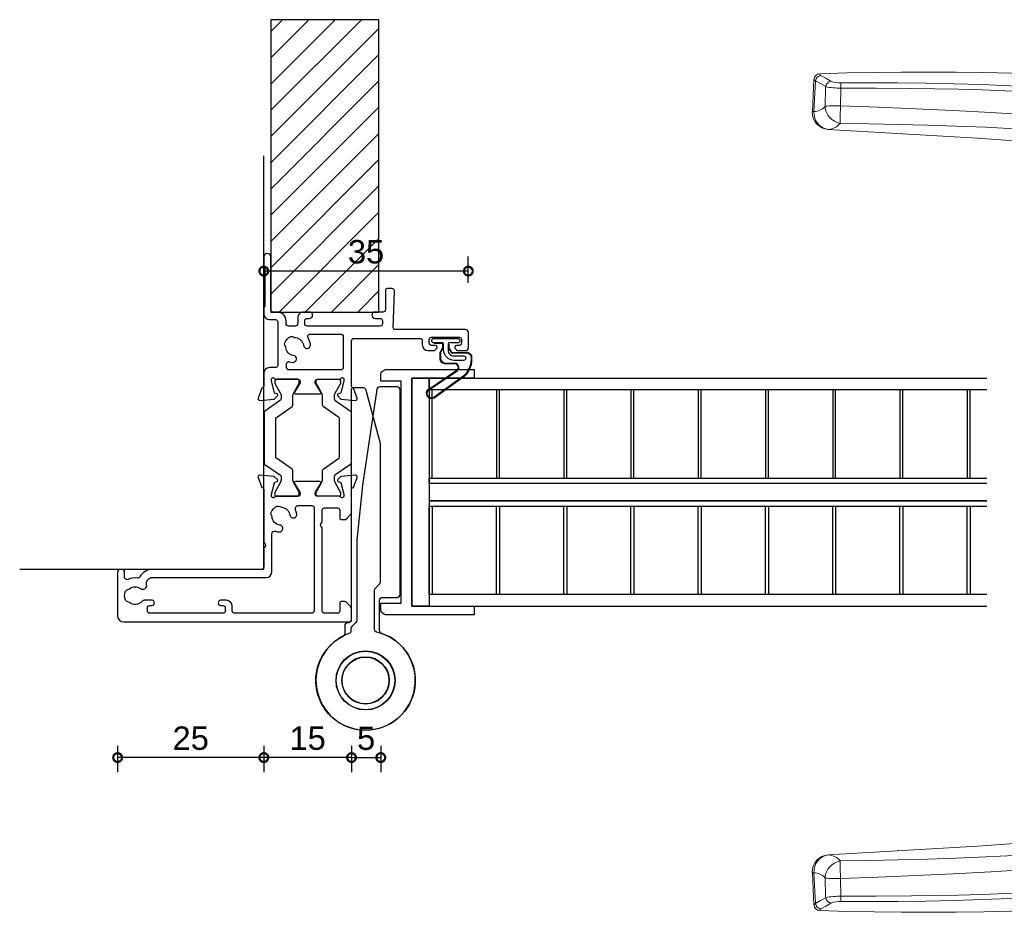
# Model space of a CAD drawing. Header units: millimetres. Extents: x 80 to 17288, y -2623 to 7492.
# Tile 18 of 125: x 4569 to 4737, y -2449 to -2297. Entities that reach past the tile are written whole.
import ezdxf

# ---------------------------------------------------------------- set-up
doc = ezdxf.new("R2010")
doc.units = ezdxf.units.MM
for name, color, linetype in [('Extrusion', 2, 'Continuous'), ('Gray', 8, 'Continuous'), ('Gussets', 1, 'Continuous'), ('polyamide', 6, 'Continuous')]:
    doc.layers.add(name, color=color, linetype=linetype)
doc.layers.add('UNO-Dark Grey', color=7, linetype='Continuous', lineweight=13, true_color=0x44474e)
doc.styles.add('UNO Text', font='arial.ttf')
doc.dimstyles.new('UNO', dxfattribs={"dimtxt": 2, "dimasz": 1.5, "dimexe": 1.25, "dimexo": 0.625, "dimtad": 1, "dimdec": 1, "dimzin": 9, "dimtxsty": 'UNO Text', "dimblk": 'DOTSMALL', "dimcen": 2.5, "dimadec": 0, "dimazin": 0, "dimtfac": 1, "dimtdec": 1, "dimtmove": 0, "dimatfit": 3, "dimfxl": 1, "dimfxlon": 1, "dimarcsym": 0})

# ---------------------------------------------------------------- blocks, each defined once
blk = doc.blocks.new('_DotSmall')
at = {"color": 0, "linetype": 'ByBlock', "const_width": 0.5}
blk.add_lwpolyline([(-0.0625, 0, 1), (0.0625, 0, 1)], format="xyb", close=True, dxfattribs=at)
blk = doc.blocks.new('*D396')
at = {"color": 0, "lineweight": -2, "transparency": 16777216}
for p, q in [((4610.58, -2341.7), (4610.58, -2337.2)), ((4645.56, -2341.7), (4645.56, -2337.2)), ((4645.56, -2339.7), (4610.58, -2339.7))]:
    blk.add_line(p, q, dxfattribs=at)
at = {"layer": 'Defpoints', "color": 0, "transparency": 16777216}
for p in [(4610.58, -2339.7), (4610.58, -2345.95), (4645.56, -2364.45)]:
    blk.add_point(p, dxfattribs=at)
at = {"color": 0, "lineweight": -2, "transparency": 16777216, "xscale": 3, "yscale": 3, "zscale": 3, "rotation": 180}
blk.add_blockref('_DotSmall', (4610.58, -2339.7), dxfattribs=at)
at = {"color": 0, "lineweight": -2, "transparency": 16777216, "xscale": 3, "yscale": 3, "zscale": 3}
blk.add_blockref('_DotSmall', (4645.56, -2339.7), dxfattribs=at)
at = {"color": 0, "transparency": 16777216, "insert": (4628.07, -2336.41), "char_height": 4, "attachment_point": 5, "style": 'UNO Text'}
blk.add_mtext('35', dxfattribs=at)
blk = doc.blocks.new('*D397')
at = {"color": 0, "lineweight": -2, "transparency": 16777216}
for p, q in [((4610.58, -2420.89), (4610.58, -2425.39)), ((4625.58, -2420.89), (4625.58, -2425.39)), ((4625.58, -2422.89), (4610.58, -2422.89))]:
    blk.add_line(p, q, dxfattribs=at)
at = {"layer": 'Defpoints', "color": 0, "transparency": 16777216}
for p in [(4610.58, -2345.95), (4625.58, -2365.35), (4610.58, -2422.89)]:
    blk.add_point(p, dxfattribs=at)
at = {"color": 0, "lineweight": -2, "transparency": 16777216, "xscale": 3, "yscale": 3, "zscale": 3, "rotation": 180}
blk.add_blockref('_DotSmall', (4610.58, -2422.89), dxfattribs=at)
at = {"color": 0, "lineweight": -2, "transparency": 16777216, "xscale": 3, "yscale": 3, "zscale": 3}
blk.add_blockref('_DotSmall', (4625.58, -2422.89), dxfattribs=at)
at = {"color": 0, "transparency": 16777216, "insert": (4618.08, -2419.6), "char_height": 4, "attachment_point": 5, "style": 'UNO Text'}
blk.add_mtext('15', dxfattribs=at)
blk = doc.blocks.new('*D398')
at = {"color": 0, "lineweight": -2, "transparency": 16777216}
for p, q in [((4585.58, -2420.89), (4585.58, -2425.39)), ((4610.58, -2420.89), (4610.58, -2425.39)), ((4610.58, -2422.89), (4585.58, -2422.89))]:
    blk.add_line(p, q, dxfattribs=at)
at = {"layer": 'Defpoints', "color": 0, "transparency": 16777216}
for p in [(4610.58, -2345.95), (4585.58, -2395.53), (4585.58, -2422.89)]:
    blk.add_point(p, dxfattribs=at)
at = {"color": 0, "lineweight": -2, "transparency": 16777216, "xscale": 3, "yscale": 3, "zscale": 3, "rotation": 180}
blk.add_blockref('_DotSmall', (4585.58, -2422.89), dxfattribs=at)
at = {"color": 0, "lineweight": -2, "transparency": 16777216, "xscale": 3, "yscale": 3, "zscale": 3}
blk.add_blockref('_DotSmall', (4610.58, -2422.89), dxfattribs=at)
at = {"color": 0, "transparency": 16777216, "insert": (4598.08, -2419.6), "char_height": 4, "attachment_point": 5, "style": 'UNO Text'}
blk.add_mtext('25', dxfattribs=at)
blk = doc.blocks.new('521000')
at = {"layer": 'Extrusion'}
for points in [[(51, 28.8), (51.5, 28.8, -0.414214), (53, 27.3), (53, 26.6, 0.414214), (53.4, 26.2), (62.41, 26.2, -0.986364), (62.41, 25), (61, 25, -0.198912), (60.79, 25.09), (60.77, 25.11, 0.198912), (60.55, 25.2), (54.07, 25.2, 0.198912), (53.86, 25.11), (53.84, 25.09, -0.198962), (53.63, 25), (52.7, 25, -0.41415), (51.7, 26), (51.7, 27, 0.414214), (51.3, 27.4), (43.9, 27.4, 0.414214), (43.5, 27), (43.5, 26, -0.41422), (42.5, 25), (40.3, 25, 0.414157), (40, 24.7), (40, 24.64), (38.3, 24.02, -0.548619), (37.9, 24.33), (38.12, 26.8), (38.66, 27.34, -0.57735), (38.99, 27.25), (39.07, 26.97, 0.267949), (39.21, 26.83), (41.16, 26.31, 0.065543), (41.24, 26.3), (41.5, 26.3, 0.767227), (41.65, 26.86, -0.267949), (41.5, 27.12), (41.5, 30.9, 0.414214), (41.2, 31.2), (40.89, 31.2), (39.3, 30.23, -0.579702), (39, 30.4), (39, 34.6, -0.576766), (39.3, 34.77), (40.89, 33.8), (41.2, 33.8, 0.414214), (41.5, 34.1), (41.5, 37.88, -0.267949), (41.65, 38.14, 0.767227), (41.5, 38.7), (41.24, 38.7, 0.065543), (41.16, 38.69), (39.21, 38.17, 0.267949), (39.07, 38.02), (38.99, 37.75, -0.57735), (38.66, 37.66), (38.12, 38.2), (37.9, 40.67, -0.548619), (38.3, 40.98), (40, 40.36), (40, 40.3, 0.414157), (40.3, 40), (48.1, 40, 0.414217), (48.5, 40.4), (48.5, 51.7, 0.414214), (48.1, 52.1), (47.4, 52.1, -0.414193), (46.4, 53.1), (46.4, 53.97, -0.2), (46.55, 54.32), (46.79, 54.56, -0.2), (47, 54.65, -0.41), (47.3, 54.35), (47.3, 53.7, 0.414189), (47.7, 53.3), (48.3, 53.3, 0.414214), (48.7, 53.7), (48.7, 58.4, 0.414214), (48.3, 58.8), (47.7, 58.8, 0.41418), (47.3, 58.4), (47.3, 58.1), (47.3, 57.95, -0.41), (47, 57.65, -0.2), (46.79, 57.74), (46.55, 57.98, -0.2), (46.4, 58.33), (46.4, 59.5, -0.41), (46.9, 60), (49.5, 60, -0.41), (50, 59.5), (50, 47.44, 0.425129), (50.31, 47.14), (56.45, 47.36, -0.4453), (57, 46.87), (57, 46.1, -0.414214), (56.7, 45.8), (53.4, 45.8, 0.41428), (53, 45.4), (53, 44.05, -1), (51.9, 44.05), (51.9, 44.9, 0.414129), (51.5, 45.3), (51, 45.3, 0.414234), (50.6, 44.9), (50.6, 32.4, 0.414214), (51, 32), (51.5, 32, 0.414205), (51.9, 32.4), (51.9, 32.8, -0.996705), (53, 32.8), (53, 31.8, -0.414566), (52, 30.8), (51, 30.8, 0.414214), (50.6, 30.4), (50.6, 29.2, 0.414213)], [(21.5, 27.12, -0.267769), (21.35, 26.86, 0.76736), (21.5, 26.3), (21.76, 26.3, 0.065543), (21.84, 26.31), (23.79, 26.83, 0.267949), (23.93, 26.97), (24.01, 27.25, -0.57735), (24.34, 27.34), (24.88, 26.8), (25.1, 24.33, -0.548619), (24.7, 24.02), (23, 24.64), (23, 24.7, 0.414071), (22.7, 25), (13.6, 25), (13.45, 25.15, 0.414214), (12.75, 25.15), (12.6, 25), (9.4, 25, 0.414214), (9, 24.6), (9, 5.93, -0.277503), (7.71, 3.81, 0.316398), (7.5, 3.4, -0.138989), (7.26, 1.76, 0.543442), (7.63, 1.2), (8.5, 1.2, -0.414081), (9, 0.7), (9, 0.5, -0.414214), (8.5, 0), (1, 0, -0.414213), (0, 1), (0, 39.7, -0.414214), (0.3, 40), (2.29, 40, -0.198912), (2.65, 39.85), (3.35, 39.15, -0.198913), (3.5, 38.79), (3.5, 38.3, -0.414214), (3.2, 38), (1.9, 38, 0.414214), (1.5, 37.6), (1.5, 35.4, 0.414214), (1.9, 35), (16.1, 35), (16.25, 34.85, 0.414214), (16.95, 34.85), (17.1, 35), (19.1, 35, 0.414214), (19.5, 35.4), (19.5, 37.6, 0.414214), (19.1, 38), (17.8, 38, -0.414214), (17.5, 38.3), (17.5, 38.79, -0.2), (17.65, 39.15), (18.35, 39.85, -0.2), (18.71, 40), (22.7, 40, 0.414071), (23, 40.3), (23, 40.36), (24.7, 40.98, -0.548619), (25.1, 40.67), (24.88, 38.2), (24.34, 37.66, -0.57735), (24.01, 37.75), (23.93, 38.02, 0.267949), (23.79, 38.17), (21.84, 38.69, 0.065543), (21.76, 38.7), (21.5, 38.7, 0.76736), (21.35, 38.14, -0.267949), (21.5, 37.88), (21.5, 34.1, 0.414214), (21.8, 33.8), (22.02, 33.8, 0.137872), (22.17, 33.84), (23.7, 34.77, -0.585524), (24, 34.6), (24, 30.4, -0.585524), (23.7, 30.23), (22.17, 31.16, 0.137872), (22.02, 31.2), (21.8, 31.2, 0.414214), (21.5, 30.9)], [(2.7, 19.6, -0.414202), (3.7, 18.6), (3.7, 17.6, -0.889365), (2.8, 17.6), (2.8, 18, 0.414214), (2.4, 18.4), (1.9, 18.4, 0.414202), (1.5, 18), (1.5, 5.5, 0.414213), (1.9, 5.1), (2.4, 5.1, 0.414215), (2.8, 5.5), (2.8, 5.9, -0.889355), (3.7, 5.9), (3.7, 4.61, -0.219162), (3.49, 4.15, 0.403571), (3.32, 2.03, -0.12305), (3.46, 1.72, 0.239134), (3.74, 1.37, 0.221126), (5.26, 1.37, 0.239134), (5.54, 1.72, -0.12305), (5.68, 2.03, 0.347448), (5.72, 3.93, -0.702074), (6.38, 4.96, 0.481745), (7.6, 5.94), (7.6, 25.4, -0.414156), (8.6, 26.4), (15.04, 26.4, 0.513003), (15.51, 27.06, -0.048433), (15.39, 27.57, -1.000832), (16.58, 27.73, 0.348271), (17.95, 26.41, -0.12305), (18.27, 26.3, 0.239134), (18.72, 26.24, 0.221428), (19.79, 27.31, 0.239134), (19.74, 27.76, -0.12305), (19.62, 28.08, 0.348271), (18.3, 29.45, -1.000832), (18.46, 30.64, -0.070793), (19.2, 30.43, 0.541477), (19.9, 30.89), (19.9, 33.2, 0.414214), (19.5, 33.6), (1.9, 33.6, 0.414214), (1.5, 33.2), (1.5, 20, 0.414214), (1.9, 19.6)]]:
    blk.add_lwpolyline(points, format="xyb", close=True, dxfattribs=at)
blk.add_lwpolyline([(48.58, 32.57, 0.59317), (49.2, 32.9), (49.2, 38.2, 0.414223), (48.8, 38.6), (43.48, 38.6, 0.40033), (43.1, 38.2), (43.1, 29.3, 0.414214), (43.5, 28.9), (44.13, 28.9, 0.510119), (44.51, 29.42, -0.046438), (44.4, 29.92, -0.995868), (45.59, 30.07, 0.348271), (46.96, 28.75, -0.12305), (47.28, 28.63, 0.239134), (47.72, 28.58, 0.221428), (48.8, 29.65, 0.239134), (48.74, 30.1, -0.12305), (48.63, 30.42, 0.348271), (47.31, 31.79, -1.000832), (47.47, 32.98, -0.110255), (48.58, 32.57)], format="xyb", dxfattribs=at)
blk.add_lwpolyline([(21.5, 27.73), (21.5, 27.73)], close=True, dxfattribs=at)
at = {"layer": 'polyamide'}
for points in [[(21.9, 33.94), (22.11, 33.94, 0.131652), (22.21, 33.97), (23.79, 34.88, -0.131652), (24.39, 35.04), (25.88, 35.04, 0.244698), (26.13, 35.17), (28.01, 37.85, -0.244698), (28.18, 37.94), (34.82, 37.94, -0.244698), (34.99, 37.85), (36.87, 35.17, 0.244698), (37.11, 35.04), (38.61, 35.04, -0.131652), (39.21, 34.88), (40.84, 33.94), (41.2, 33.94, 0.414214), (41.5, 34.24), (41.5, 37.74, 0.414214), (41.1, 38.14), (40.89, 38.14, 0.131652), (40.79, 38.11), (39.21, 37.2, -0.131652), (38.61, 37.04), (38.16, 37.04, -0.244698), (37.91, 37.17), (36.06, 39.81, 0.244698), (35.81, 39.94), (27.19, 39.94, 0.244698), (26.94, 39.81), (25.09, 37.17, -0.103471), (25, 37.08, -0.13774), (24.84, 37.04), (24.39, 37.04, -0.131652), (23.79, 37.2), (22.16, 38.14), (21.8, 38.14, 0.414998), (21.5, 37.84), (21.5, 34.34, 0.414214)], [(21.9, 31.06), (22.11, 31.06, -0.131652), (22.21, 31.03), (23.79, 30.12, 0.131652), (24.39, 29.96), (25.88, 29.96, -0.244698), (26.13, 29.83), (28.01, 27.15, 0.244698), (28.18, 27.06), (34.82, 27.06, 0.244698), (34.99, 27.15), (36.87, 29.83, -0.244698), (37.11, 29.96), (38.61, 29.96, 0.131652), (39.21, 30.12), (40.84, 31.06), (41.2, 31.06, -0.414214), (41.5, 30.76), (41.5, 27.26, -0.414214), (41.1, 26.86), (40.89, 26.86, -0.131652), (40.79, 26.89), (39.21, 27.8, 0.131652), (38.61, 27.96), (38.16, 27.96, 0.244698), (37.91, 27.83), (36.06, 25.19, -0.244698), (35.81, 25.06), (27.19, 25.06, -0.244698), (26.94, 25.19), (25.09, 27.83, 0.103471), (25, 27.92, 0.13774), (24.84, 27.96), (24.39, 27.96, 0.131652), (23.79, 27.8), (22.16, 26.86), (21.8, 26.86, -0.414998), (21.5, 27.16), (21.5, 30.66, -0.414214)]]:
    blk.add_lwpolyline(points, format="xyb", close=True, dxfattribs=at)
blk = doc.blocks.new('QLON48800')
at = {"layer": 'Gussets'}
for points in [[(-1.01, -0.51), (-1.47, -0.51, 0.131652), (-1.59, -0.54), (-2.27, -0.93, 0.267949), (-2.4, -1.15), (-2.37, -3.74, -0.330082), (-3.25, -4.42), (-3.54, -4.42, -0.242084), (-6.8, -2.75), (-10.2, 2.02, -0.840847), (-8.77, 3.05), (-5.44, -1.86, 0.252571), (-4.92, -2.15), (-4.92, -2.15, 0.376647), (-4.36, -1.52), (-4.39, -0.03, -0.414214), (-3.39, 0.97), (-2.4, 0.97, -0.131652), (-2.27, 0.93), (-1.59, 0.54, 0.131652), (-1.47, 0.51), (-1.01, 0.51, 0.414214), (-0.88, 0.63), (-0.88, 2.02)], [(-1.11, -0.41), (-1.47, -0.41, 0.131652), (-1.64, -0.45), (-2.32, -0.85, 0.268481), (-2.5, -1.15), (-2.47, -3.72, -0.325102), (-3.25, -4.32), (-3.54, -4.32, -0.242084), (-6.71, -2.69), (-10.12, 2.07, -0.831226), (-8.85, 2.99), (-5.53, -1.92, 0.254578), (-4.91, -2.25, 0.379612), (-4.26, -1.51), (-4.29, -0.03, -0.413856), (-3.39, 0.87), (-2.4, 0.87, -0.131652), (-2.32, 0.85), (-1.64, 0.45, 0.131652), (-1.47, 0.41), (-1.01, 0.41, 0.414214), (-0.78, 0.63), (-0.78, 1.92)]]:
    blk.add_lwpolyline(points, format="xyb", dxfattribs=at)
blk.add_lwpolyline([(0, 2.02), (0, -2.02, -1), (-0.76, -2.02), (-0.76, -0.63, 0.414214), (-1.01, -0.38), (-2, -0.38, 0.414214), (-3, -1.38), (-3, -3.02, -1), (-3.76, -3.02), (-3.76, -1.42, -0.414214), (-1.96, 0.38), (-1.01, 0.38, 0.414214), (-0.76, 0.63), (-0.76, 2.02, -1)], format="xyb", close=True, dxfattribs=at)
blk = doc.blocks.new('HD Handle')
at = {"color": 7, "linetype": 'Continuous'}
for p, q in [((45.58, 112.08), (51.08, 111.8)), ((6.79, 13.7), (0, 14.9)), ((0, 14.9), (0, 14.15)), ((0, -14.15), (0, 14.15)), ((8.84, 12.87), (15.6, 11.43)), ((16, 11.07), (16, 0.09)), ((16, -10.95), (16, 10.95)), ((43.63, 9.67), (43.65, 9.68)), ((-0.3, 6.97), (-0.3, 3.67)), ((-0.24, 7.11), (0, 7.35)), ((35.73, 6.98), (34.09, 6.44)), ((-3, 3.62), (0, 3.68)), ((-3, -3.62), (-3, 3.62)), ((16, 0.09), (16, -10.89)), ((16.26, 0.09), (16.26, 0.09)), ((45.4, -0.23), (31.02, -5.62)), ((0, -3.68), (-3, -3.62)), ((-0.3, -3.67), (-0.3, -6.97)), ((0, -7.35), (-0.24, -7.11)), ((15.6, -11.43), (8.84, -12.87)), ((0, -14.9), (6.79, -13.7)), ((0, -14.15), (0, -14.9))]:
    blk.add_line(p, q, dxfattribs=at)
at = {"color": 8, "linetype": 'Continuous'}
for p, q in [((50.86, 111.55), (45.58, 111.8)), ((46.57, 107.27), (49.6, 107.2)), ((15.6, 11.43), (15.6, -11.43)), ((-0.24, 3.67), (-0.24, 7.11)), ((-0.24, -7.11), (-0.24, -3.67))]:
    blk.add_line(p, q, dxfattribs=at)
for points in [[(45.58, 111.8), (45.58, 111.93), (45.58, 112.03), (45.58, 112.07), (45.58, 112.08)], [(50.86, 111.55), (50.36, 110.67), (49.85, 109.8)], [(51.08, 111.8), (51.05, 111.79), (51, 111.77), (50.95, 111.72), (50.9, 111.65), (50.86, 111.55)], [(49.85, 109.8), (49.6, 109.81), (46.5, 109.89)], [(50.77, 108.9), (51.28, 109.77), (51.78, 110.65)], [(51.78, 110.65), (51.82, 110.72), (51.87, 110.78), (51.92, 110.81), (51.97, 110.83), (52.05, 110.82), (52.05, 110.82)], [(43.57, 107.33), (43.5, 102.36), (43.4, 97.38), (43.26, 92.4), (43.09, 87.42), (42.89, 82.43), (42.65, 77.53), (42.37, 72.62), (42.05, 67.71), (41.69, 62.78), (41.26, 57.43), (40.77, 52.07), (40.25, 46.69), (39.67, 41.29), (39.06, 35.88), (38.58, 31.89), (38.09, 27.89), (37.58, 23.88), (37.37, 22.3), (37.16, 20.71), (36.94, 19.12), (36.7, 17.56), (36.42, 15.99), (36.12, 14.43)], [(38.59, 14), (38.98, 16.2), (39.32, 18.43), (39.6, 20.64), (39.88, 22.82), (40.16, 24.99), (40.43, 27.17), (40.69, 29.34), (41.4, 35.28), (42.06, 41.19), (42.61, 46.46), (43.13, 51.7), (43.61, 56.93), (44.05, 62.14), (44.56, 68.62), (45.02, 75.09), (45.42, 81.53), (45.78, 87.97), (46.08, 94.41), (46.35, 100.84), (46.57, 107.27)], [(49.6, 107.2), (49.6, 101.17), (49.55, 95.14), (49.49, 91.11), (49.4, 87.09), (49.28, 83.07), (49.14, 79.05), (48.97, 75.03), (48.77, 71.01), (48.44, 64.98), (48.06, 58.96), (47.62, 52.79), (47.15, 46.62), (46.65, 40.46), (46.12, 34.3), (45.68, 29.37), (45.22, 24.44), (44.72, 19.51), (44.19, 14.59), (43.63, 9.67)], [(44.58, 9.58), (44.71, 10.72), (45.25, 15.52), (45.76, 20.33), (46.23, 25.14), (46.68, 29.95), (47.1, 34.77), (47.6, 40.79), (48.08, 46.82), (48.53, 52.84), (48.95, 58.87), (49.26, 63.7), (49.54, 68.52), (49.79, 73.35), (50.01, 78.18), (50.19, 83.01), (50.32, 87.85), (50.42, 92.68), (50.49, 97.52), (50.51, 102.35), (50.5, 107.19)], [(36.12, 14.43), (35.97, 15.03), (35.81, 15.61), (35.64, 16.15), (35.51, 16.57), (35.38, 16.96), (35.25, 17.33), (35.14, 17.66), (35.03, 17.96), (34.94, 18.23), (34.88, 18.39), (34.81, 18.6), (34.75, 18.77), (34.71, 18.9), (34.68, 18.99), (34.66, 19.05), (34.66, 19.07), (34.66, 19.07)], [(32.62, 16.65), (32.62, 16.65), (32.63, 16.62), (32.65, 16.54), (32.69, 16.43), (32.75, 16.28), (32.83, 16.09), (32.94, 15.84), (33.09, 15.54), (33.25, 15.19), (33.43, 14.81), (33.63, 14.37), (33.8, 13.97), (33.97, 13.54), (34.14, 13.07), (34.28, 12.56), (34.41, 12.03), (34.49, 11.57), (34.54, 11.08), (34.57, 10.58), (34.58, 10.07), (34.55, 9.55), (34.49, 9.01), (34.41, 8.46), (34.3, 7.91), (34.17, 7.36), (34.01, 6.82), (33.81, 6.23)], [(0, 14.15), (1.89, 13.81), (6.92, 12.91)], [(6.92, 12.91), (6.93, 13.04), (6.94, 13.16), (6.94, 13.27), (6.93, 13.38), (6.92, 13.47), (6.9, 13.54), (6.88, 13.61), (6.85, 13.66), (6.82, 13.69), (6.79, 13.7)], [(7.59, 12.93), (7.59, 13.02), (7.61, 13.09)], [(16.26, 0.09), (16.25, 0.7), (16.25, 1.31), (16.24, 1.93), (16.24, 2.54), (16.23, 3.14), (16.23, 3.74), (16.22, 4.32), (16.22, 4.91), (16.21, 5.48), (16.21, 6.03), (16.21, 6.55), (16.2, 7.05), (16.2, 7.52), (16.2, 7.99), (16.19, 8.43), (16.19, 8.85), (16.19, 9.22), (16.18, 9.57), (16.18, 9.89), (16.18, 10.18), (16.18, 10.44), (16.18, 10.67), (16.18, 10.9), (16.17, 11.07), (16.17, 11.2), (16.17, 11.28), (16.17, 11.31)], [(43.65, 9.68), (43.65, 9.68), (43.63, 9.37), (43.59, 8.71), (43.57, 8.05), (43.55, 7.4), (43.54, 6.76), (43.55, 6.14), (43.56, 5.52), (43.58, 4.92), (43.62, 4.35), (43.66, 3.79), (43.72, 3.27), (43.77, 2.83), (43.84, 2.41), (43.91, 2.02), (44.01, 1.6), (44.11, 1.22), (44.23, 0.88), (44.35, 0.59), (44.48, 0.34), (44.61, 0.14), (44.76, -0.02), (44.9, -0.14), (45.05, -0.21), (45.21, -0.24), (45.4, -0.23), (45.4, -0.23)], [(46.07, 0.62), (45.94, 0.6), (45.82, 0.59), (45.67, 0.61), (45.52, 0.67), (45.38, 0.77), (45.24, 0.92), (45.11, 1.1), (44.99, 1.33), (44.88, 1.59), (44.78, 1.9), (44.68, 2.24), (44.6, 2.62), (44.54, 2.98), (44.49, 3.36), (44.44, 3.76), (44.4, 4.24), (44.38, 4.75), (44.36, 5.27), (44.36, 5.82), (44.36, 6.38), (44.38, 7), (44.41, 7.63), (44.46, 8.28), (44.51, 8.93), (44.58, 9.58)], [(16.34, -11.12), (16.34, -11.12), (16.34, -11.1), (16.34, -11.02), (16.34, -10.89), (16.34, -10.72), (16.33, -10.49), (16.33, -10.22), (16.33, -9.89), (16.33, -9.52), (16.33, -9.11), (16.32, -8.66), (16.32, -8.17), (16.32, -7.64), (16.31, -7.07), (16.31, -6.47), (16.3, -5.84), (16.3, -5.19), (16.29, -4.51), (16.29, -3.8), (16.28, -3.08), (16.28, -2.35), (16.27, -1.86), (16.27, -1.22), (16.26, -0.56), (16.26, 0.09), (16.26, 0.09)], [(6.92, -12.91), (5.03, -13.25), (0, -14.15)], [(6.79, -13.7), (6.82, -13.69), (6.85, -13.66), (6.88, -13.61), (6.9, -13.54), (6.92, -13.47), (6.93, -13.38), (6.94, -13.27), (6.94, -13.16), (6.93, -13.04), (6.92, -12.91)], [(7.61, -13.09), (7.59, -13.02), (7.59, -12.93)]]:
    blk.add_lwpolyline(points, dxfattribs=at)
at = {"color": 7, "linetype": 'Continuous'}
for points in [[(52.05, 110.82), (52.19, 106.16), (52.29, 101.49), (52.34, 96.82), (52.35, 92.15), (52.32, 87.47), (52.25, 82.78), (52.14, 78.08), (51.97, 72.91), (51.77, 67.73), (51.51, 62.53), (51.22, 57.32), (50.89, 52.09), (50.52, 46.85), (50.12, 41.58), (49.68, 36.3), (49.2, 30.99), (48.7, 25.67), (48.1, 19.78), (47.47, 13.85), (47.31, 12.39), (47.15, 10.92), (47.1, 10.45), (47.05, 9.94), (46.99, 9.41), (46.93, 8.84), (46.86, 8.22), (46.81, 7.67), (46.75, 7.08), (46.68, 6.46), (46.61, 5.8), (46.54, 5.09), (46.46, 4.35), (46.36, 3.43), (46.26, 2.49), (46.16, 1.55), (46.07, 0.62)], [(34.66, 19.07), (36.43, 32.2), (37.89, 45.23), (39.11, 58.17), (40.14, 71.03), (41.02, 83.85), (41.8, 96.61), (42.54, 109.35)], [(42.54, 109.35), (42.54, 109.35), (42.54, 109.34), (42.54, 109.28)], [(32.62, 16.65), (28.68, 15.37), (16.17, 11.31)], [(7.18, 13.63), (7.17, 13.64), (7.14, 13.64), (7.09, 13.65), (7.02, 13.66), (6.95, 13.67), (6.87, 13.69)], [(43.63, 9.67), (40.09, 8.43), (35.74, 6.91)], [(33.81, 6.23), (29, 4.55), (16.26, 0.09)], [(33.81, 6.23), (33.87, 6.27), (33.92, 6.32)], [(33.92, 6.32), (34.03, 6.41), (34.09, 6.44)], [(16, 0.09), (16.03, 0.09), (16.1, 0.09), (16.17, 0.09), (16.26, 0.09)], [(16.34, -11.12), (25.94, -7.52), (31.02, -5.62)], [(6.87, -13.69), (7, -13.67), (7.09, -13.65), (7.16, -13.64), (7.18, -13.63)]]:
    blk.add_lwpolyline(points, dxfattribs=at)
for centre, radius, start, end in [((45.43, 109.19), 2.9, 87, 176.7439), ((51.03, 110.77), 1.02, 2.5518, 87.2827), ((31.69, 19.5), 3, 288.0042, 351.6316), ((6.61, 12.72), 1, 12.4489, 80), ((7, 12.65), 1, 52.1312, 80), ((-51, 0), 60, 347.5517, 12.4483), ((9.46, 15.81), 3, 232.1312, 258), ((15.5, 10.95), 0.5, 0, 78), ((16.25, 11.07), 0.25, 108.0042, 180), ((48.94, 54.85), 45.48, 263.326, 264.5015), ((-0.1, 6.97), 0.2, 135, 180), ((45.04, 0.74), 1.03, 290.1467, 353.2919), ((-0.1, -6.97), 0.2, 180, 225), ((15.5, -10.95), 0.5, 282, 0), ((16.25, -10.89), 0.25, 179.9998, 290.5563), ((6.61, -12.72), 1, 280, 347.5511), ((7, -12.65), 1, 280, 307.8688), ((9.46, -15.81), 3, 102, 127.8688)]:
    blk.add_arc(centre, radius, start, end, dxfattribs=at)
at = {"color": 8, "linetype": 'Continuous'}
for centre, radius, start, end in [((45.35, 108.98), 2.83, 85.2707, 173.8883), ((48.4, 111.92), 2.82, 182.3508, 224.9545), ((50.73, 110.5), 1.05, 8.233, 83.4322), ((46.74, 106.71), 3.23, 95.888, 168.863), ((46.5, 110.04), 0.152, 232.6463, 272.5772), ((27.47, 108.1), 19.12, 357.4875, 5.3663), ((60.55, 107.49), 10.95, 167.7863, 181.4853), ((49.72, 108.76), 1.05, 7.5584, 83.1859), ((45.36, 109.53), 2.84, 184.9779, 230.7062), ((54.3, 107.47), 3.81, 158.0196, 184.2184), ((40.35, -103.86), 211.22, 88.3117, 89.1267), ((49.83, 92.62), 14.58, 87.363, 90.8906), ((6.7, 12.71), 0.994, 22.772, 79.9525), ((15.85, 15.58), 20.3, 332.8778, 356.7381), ((24.93, 17.01), 13.98, 310.8887, 347.5945), ((17.39, -102.94), 118.85, 79.7222, 80.9314), ((7.29, 11.85), 1.12, 74.43, 108.975), ((-52.49, 0), 60.8, 347.7374, 12.2626), ((7.22, 13.27), 0.432, 335.7054, 22.6614), ((10.09, 14.34), 2.77, 206.6152, 262.6743), ((7.27, 10.81), 2.59, 17.4342, 52.7184), ((-30.64, 0), 42.01, 343.9902, 16.0098), ((10.09, -14.34), 2.77, 97.3256, 153.3848), ((7.27, -10.81), 2.59, 307.2647, 342.5827), ((6.7, -12.71), 0.994, 280.0476, 337.2281), ((7.29, -11.76), 1.21, 252.3093, 284.2854), ((7.22, -13.27), 0.434, 337.4533, 24.1799)]:
    blk.add_arc(centre, radius, start, end, dxfattribs=at)
blk = doc.blocks.new('H103')
for points in [[(2.4, 8.52), (2.4, 13.7, -0.414214), (2.9, 14.2), (5.4, 14.2, 0.414214), (5.9, 14.7), (5.9, 49.7, 0.414214), (5.4, 50.2), (3, 50.2), (2.43, 50.2, 0.371098), (1.94, 49.77), (-0.53, 33.42), (-1.39, 25.08, 0.025886), (-1.5, 23.01), (-1.5, 10.28, -0.198451), (-1.65, 9.92), (-2.35, 9.21, 0.198453), (-2.5, 8.86), (-2.5, 8.49, -0.31784), (-2.83, 8.01, 5.933056), (2.74, 8.05, -0.321078)], [(-3.5, 8.06), (-3.5, 9.4, -0.414214), (-3, 9.9), (-2.9, 9.9), (-2.9, 9.9, 0.414214), (-2.4, 10.4), (-2.4, 49.77, -0.414214), (-2.1, 50.07), (-0.42, 50.07, -0.371098), (0.07, 49.65), (2.5, 40.58), (2.5, 16.81, -0.198912), (2.35, 16.45), (1.65, 15.75, 0.198912), (1.5, 15.39), (1.5, 8.77, 0.350001), (1.89, 8.29, -5.785277), (-3.78, 7.61, 0.284915)]]:
    blk.add_lwpolyline(points, format="xyb", close=True)
for radius in [5.05, 5, 4.05, 4]:
    blk.add_circle((0, 0), radius)
blk = doc.blocks.new('*D463')
at = {"color": 0, "lineweight": -2, "transparency": 16777216}
for p, q in [((4625.58, -2420.89), (4625.58, -2425.39)), ((4630.58, -2420.89), (4630.58, -2425.39)), ((4625.58, -2422.89), (4630.58, -2422.89))]:
    blk.add_line(p, q, dxfattribs=at)
at = {"layer": 'Defpoints', "color": 0, "transparency": 16777216}
for p in [(4625.58, -2365.35), (4630.58, -2396.5), (4630.58, -2422.89)]:
    blk.add_point(p, dxfattribs=at)
at = {"color": 0, "lineweight": -2, "transparency": 16777216, "xscale": 3, "yscale": 3, "zscale": 3, "rotation": 180}
blk.add_blockref('_DotSmall', (4625.58, -2422.89), dxfattribs=at)
at = {"color": 0, "lineweight": -2, "transparency": 16777216, "xscale": 3, "yscale": 3, "zscale": 3}
blk.add_blockref('_DotSmall', (4630.58, -2422.89), dxfattribs=at)
at = {"color": 0, "transparency": 16777216, "insert": (4628.08, -2419.61), "char_height": 4, "attachment_point": 5, "style": 'UNO Text'}
blk.add_mtext('5', dxfattribs=at)
blk = doc.blocks.new('*U559')
at = {"linetype": 'ByBlock'}
h = blk.add_hatch(dxfattribs=at)
h.set_pattern_fill('ANSI31', color=40)
h.set_pattern_definition([(45, (90, 9e-13), (-2.245064, 2.245064), [])])
h.paths.add_polyline_path([(-50, -18.5), (-50, 0), (0, 0), (0, -18.5)])
at = {"color": 40, "linetype": 'Continuous'}
blk.add_lwpolyline([(-50, -18.5), (-50, 0), (0, 0), (0, -18.5)], close=True, dxfattribs=at)

msp = doc.modelspace()

# ---------------------------------------------------------------- linework, layer by layer
at = {"layer": 'Extrusion'}
msp.add_lwpolyline([(4635.88, -2358), (4635.88, -2397), (4646.58, -2397), (4646.58, -2398.5), (4631.58, -2398.5, -0.414214), (4630.58, -2397.5), (4630.58, -2396.5), (4634.08, -2396.5), (4634.08, -2358.5), (4630.58, -2358.5), (4630.58, -2357.5, -0.414214), (4631.58, -2356.5), (4646.58, -2356.5), (4646.58, -2358)], format="xyb", close=True, dxfattribs=at)
for points in [[(4734.26, -2360), (4638.88, -2360), (4638.88, -2358), (4734.26, -2358)], [(4734.26, -2376), (4638.88, -2376), (4638.88, -2375.1), (4734.26, -2375.1)], [(4734.26, -2379), (4638.88, -2379), (4638.88, -2379.9), (4734.26, -2379.9)], [(4734.26, -2395), (4638.88, -2395), (4638.88, -2397), (4734.26, -2397)]]:
    msp.add_lwpolyline(points, dxfattribs=at)
for points in [[(4638.88, -2375.1), (4639.38, -2375.1), (4639.38, -2360), (4638.88, -2360)], [(4650.38, -2375.1), (4650.88, -2375.1), (4650.88, -2360), (4650.38, -2360)], [(4661.88, -2375.1), (4662.38, -2375.1), (4662.38, -2360), (4661.88, -2360)], [(4673.38, -2375.1), (4673.88, -2375.1), (4673.88, -2360), (4673.38, -2360)], [(4684.88, -2375.1), (4685.38, -2375.1), (4685.38, -2360), (4684.88, -2360)], [(4696.38, -2375.1), (4696.88, -2375.1), (4696.88, -2360), (4696.38, -2360)], [(4707.88, -2375.1), (4708.38, -2375.1), (4708.38, -2360), (4707.88, -2360)], [(4719.38, -2375.1), (4719.88, -2375.1), (4719.88, -2360), (4719.38, -2360)], [(4730.88, -2375.1), (4731.38, -2375.1), (4731.38, -2360), (4730.88, -2360)], [(4638.88, -2379.9), (4639.38, -2379.9), (4639.38, -2395), (4638.88, -2395)], [(4650.38, -2379.9), (4650.88, -2379.9), (4650.88, -2395), (4650.38, -2395)], [(4661.88, -2379.9), (4662.38, -2379.9), (4662.38, -2395), (4661.88, -2395)], [(4673.38, -2379.9), (4673.88, -2379.9), (4673.88, -2395), (4673.38, -2395)], [(4684.88, -2379.9), (4685.38, -2379.9), (4685.38, -2395), (4684.88, -2395)], [(4696.38, -2379.9), (4696.88, -2379.9), (4696.88, -2395), (4696.38, -2395)], [(4707.88, -2379.9), (4708.38, -2379.9), (4708.38, -2395), (4707.88, -2395)], [(4719.38, -2379.9), (4719.88, -2379.9), (4719.88, -2395), (4719.38, -2395)], [(4730.88, -2379.9), (4731.38, -2379.9), (4731.38, -2395), (4730.88, -2395)]]:
    msp.add_lwpolyline(points, close=True, dxfattribs=at)
at = {"layer": 'Gray'}
msp.add_lwpolyline([(4610.55, -2319.96), (4610.55, -2390.7), (4568.83, -2390.7)], dxfattribs=at)
at = {"layer": 'polyamide'}
msp.add_lwpolyline([(4638.88, -2397), (4635.88, -2397), (4635.88, -2358), (4638.88, -2358)], close=True, dxfattribs=at)
msp.add_lwpolyline([(4734.26, -2376), (4638.88, -2376), (4638.88, -2379), (4734.26, -2379)], dxfattribs=at)

# ---------------------------------------------------------------- block references
at = {"xscale": -1}
for name, p, rotation in [('*U559', (4611.78, -2346.7), 90), ('521000', (4585.58, -2399.7), 270)]:
    msp.add_blockref(name, p, dxfattribs=dict(at, rotation=rotation))
at = {"rotation": 90}
msp.add_blockref('QLON48800', (4641.71, -2351.21), dxfattribs=at)
msp.add_blockref('H103', (4627.98, -2409.7))
at = {"layer": 'UNO-Dark Grey', "color": 7, "rotation": 90}
msp.add_blockref('HD Handle', (4816.48, -2358), dxfattribs=at)
at = {"layer": 'UNO-Dark Grey', "color": 7, "xscale": -1, "rotation": 90}
msp.add_blockref('HD Handle', (4816.48, -2397), dxfattribs=at)

# ---------------------------------------------------------------- dimensions: what is measured, and where the dimension line sits
for base, p1, p2, picture, middle in [((4610.58, -2339.7), (4645.56, -2364.45), (4610.58, -2345.95), '*D396', (4628.07, -2336.41)), ((4585.58, -2422.89), (4610.58, -2345.95), (4585.58, -2395.53), '*D398', (4598.08, -2419.6)), ((4610.58, -2422.89), (4625.58, -2365.35), (4610.58, -2345.95), '*D397', (4618.08, -2419.6))]:
    dim = msp.add_linear_dim(base=base, p1=p1, p2=p2, angle=180, dimstyle='UNO')
    dim.commit()
    dim.dimension.update_dxf_attribs({"geometry": picture, "text_midpoint": middle})
dim = msp.add_linear_dim(base=(4630.58, -2422.89), p1=(4625.58, -2365.35), p2=(4630.58, -2396.5), angle=180, dimstyle='UNO')
dim.commit()
dim.dimension.update_dxf_attribs({"geometry": '*D463', "text_midpoint": (4628.08, -2422.89), "dimtype": 160})

doc.saveas('drawing.dxf')
